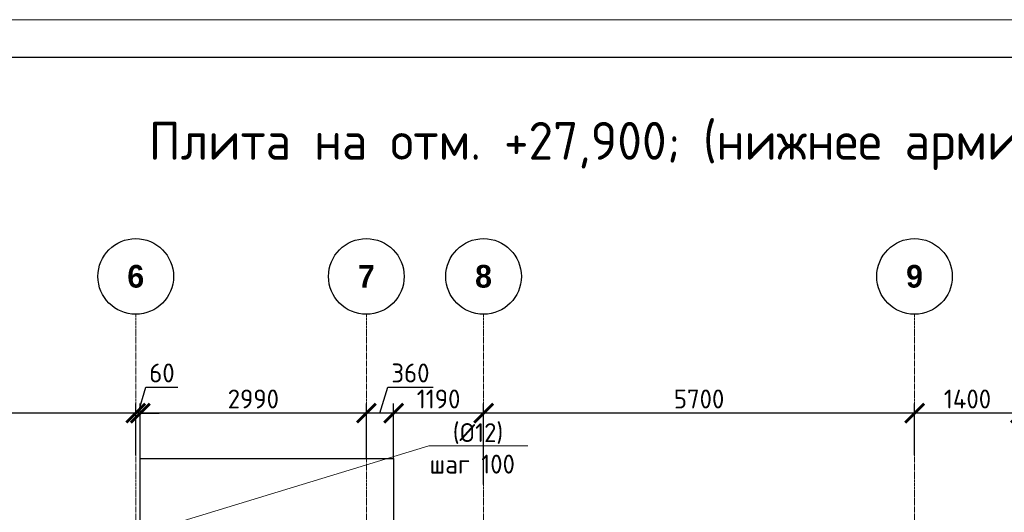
# Model space of a CAD drawing. Header units: millimetres. Extents: x 369815 to 1481759, y -423071 to -27917.
# Tile 244 of 256: x 1063171 to 1076193, y -70903 to -64388. Entities that reach past the tile are written whole.
import ezdxf
from ezdxf import colors
from ezdxf.entities.mleader import LeaderData, LeaderLine
from ezdxf.math import Vec2, Vec3

# ---------------------------------------------------------------- set-up
doc = ezdxf.new("R2010")
doc.units = ezdxf.units.MM
doc.linetypes.add('______5', pattern=[1100, 800, -100, 100, -100])
doc.linetypes.add('осевая', pattern=[50.8, 31.75, -6.35, 6.35, -6.35])
for name, color, linetype, lineweight in [('Оси', 40, '______5', 18), ('Перекрытие ж_бетон', 1, 'Continuous', 30), ('подоснова', 151, 'Continuous', 5), ('РАЗМЕРЫ', 1, 'Continuous', 9), ('ТОНКИЕ', 7, 'Continuous', 9), ('Узлы', 7, 'Continuous', 0)]:
    doc.layers.add(name, color=color, linetype=linetype, lineweight=lineweight)
doc.layers.add('ТОЛСТЫЕ_ОСНОВНЫЕ', color=6, linetype='Continuous')
doc.styles.add('Century Gothic', font='GOTHIC.TTF')
doc.styles.add('GOST-2.304_Type-B', font='GOST_Common.ttf')
doc.dimstyles.new('СПДС', dxfattribs={"dimscale": 100, "dimtxt": 2.5, "dimasz": 2.5, "dimexe": 1.25, "dimexo": 0, "dimtad": 1, "dimdec": 0, "dimtxsty": 'GOST-2.304_Type-B', "dimblk": 'ARCHTICK', "dimcen": 2.5, "dimdle": 2, "dimadec": 0, "dimazin": 2, "dimtfac": 0.75, "dimtdec": 0, "dimtmove": 1, "dimatfit": 3, "dimfxl": 1, "dimtolj": 1, "dimarcsym": 1})

# ---------------------------------------------------------------- blocks, each defined once
blk = doc.blocks.new('*U2034')
at = {"layer": 'ТОЛСТЫЕ_ОСНОВНЫЕ', "color": 6}
blk.add_lwpolyline([(20, 5), (886, 5), (886, 415), (20, 415)], close=True, dxfattribs=at)
at = {"layer": 'ТОНКИЕ'}
blk.add_lwpolyline([(0, 0), (891, 0), (891, 420), (0, 420)], close=True, dxfattribs=at)
blk = doc.blocks.new('NSY101')
at = {"color": 0, "linetype": 'ByBlock', "lineweight": -2}
blk.add_circle((0, 0), 50, dxfattribs=at)
blk = doc.blocks.new('СЛОЖНЫЙ_ОБЪЕКТ_2')
at = {"layer": 'Оси', "color": 16, "linetype": 'Continuous', "lineweight": 25, "transparency": 33554687, "xscale": 9.999999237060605, "yscale": 9.999999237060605, "zscale": 9.999999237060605}
blk.add_blockref('NSY101', (21513, -989), dxfattribs=at)
at = {"layer": 'Оси', "color": 16, "linetype": 'Continuous', "lineweight": 25, "transparency": 33554687, "insert": (21513, -989), "char_height": 300, "width": 385, "attachment_point": 5, "style": 'Century Gothic'}
blk.add_mtext('\\A1;{\\fCentury Gothic|i0|b1;\\H300.000000;\\W1.000000;\\C16;6}\\P', dxfattribs=at)
blk = doc.blocks.new('СЛОЖНЫЙ_ОБЪЕКТ_3')
at = {"layer": 'Оси', "color": 16, "linetype": 'Continuous', "lineweight": 25, "transparency": 33554687, "xscale": 9.999999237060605, "yscale": 9.999999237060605, "zscale": 9.999999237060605}
blk.add_blockref('NSY101', (24563, -989), dxfattribs=at)
at = {"layer": 'Оси', "color": 16, "linetype": 'Continuous', "lineweight": 25, "transparency": 33554687, "insert": (24563, -989), "char_height": 300, "width": 385, "attachment_point": 5, "style": 'Century Gothic'}
blk.add_mtext('\\A1;{\\fCentury Gothic|i0|b1;\\H300.000000;\\W1.000000;\\C16;7}\\P', dxfattribs=at)
blk = doc.blocks.new('СЛОЖНЫЙ_ОБЪЕКТ_4')
at = {"layer": 'Оси', "color": 16, "linetype": 'Continuous', "lineweight": 25, "transparency": 33554687, "xscale": 9.999999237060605, "yscale": 9.999999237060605, "zscale": 9.999999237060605}
blk.add_blockref('NSY101', (26113, -989), dxfattribs=at)
at = {"layer": 'Оси', "color": 16, "linetype": 'Continuous', "lineweight": 25, "transparency": 33554687, "insert": (26113, -989), "char_height": 300, "width": 385, "attachment_point": 5, "style": 'Century Gothic'}
blk.add_mtext('\\A1;{\\fCentury Gothic|i0|b1;\\H300.000000;\\W1.000000;\\C16;8}\\P', dxfattribs=at)
blk = doc.blocks.new('СЛОЖНЫЙ_ОБЪЕКТ_16')
at = {"layer": 'Оси', "color": 16, "linetype": 'Continuous', "lineweight": 25, "transparency": 33554687, "xscale": 9.999999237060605, "yscale": 9.999999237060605, "zscale": 9.999999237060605}
blk.add_blockref('NSY101', (31813, -989), dxfattribs=at)
at = {"layer": 'Оси', "color": 16, "linetype": 'Continuous', "lineweight": 25, "transparency": 33554687, "insert": (31813, -989), "char_height": 300, "width": 385, "attachment_point": 5, "style": 'Century Gothic'}
blk.add_mtext('\\A1;{\\fCentury Gothic|i0|b1;\\H300.000000;\\W1.000000;\\C16;9}\\P', dxfattribs=at)
blk = doc.blocks.new('оси блок 2')
at = {"layer": 'Оси', "color": 16, "linetype": 'осевая', "lineweight": 0, "transparency": 33554687}
for p, q in [((-68904.7, -322543), (-68904.7, -347914.1)), ((-65854.7, -322543), (-65854.7, -347914.1)), ((-64304.7, -322543), (-64304.7, -347914.1)), ((-58604.7, -322543), (-58604.7, -347914.1))]:
    blk.add_line(p, q, dxfattribs=at)
at = {"layer": 'Оси', "color": 16, "linetype": 'Continuous', "lineweight": 25, "transparency": 33554687}
for name in ['СЛОЖНЫЙ_ОБЪЕКТ_2', 'СЛОЖНЫЙ_ОБЪЕКТ_3', 'СЛОЖНЫЙ_ОБЪЕКТ_4', 'СЛОЖНЫЙ_ОБЪЕКТ_16']:
    blk.add_blockref(name, (-90418.2, -321053.5), dxfattribs=at)
blk = doc.blocks.new('_ArchTick')
at = {"color": 0, "linetype": 'ByBlock', "const_width": 0.15}
blk.add_lwpolyline([(-0.5, -0.5), (0.5, 0.5)], dxfattribs=at)
blk = doc.blocks.new('*D2288')
at = {"layer": 'DEFPOINTS', "color": 0, "transparency": 16777216}
for p in [(1068116, -69591), (1068116, -70197), (1069306, -70535)]:
    blk.add_point(p, dxfattribs=at)
at = {"layer": 'РАЗМЕРЫ', "color": 0, "lineweight": -2, "transparency": 16777216}
for p, q in [((1068116, -70197), (1068116, -69466)), ((1069306, -70535), (1069306, -69466)), ((1069506, -69591), (1067916, -69591))]:
    blk.add_line(p, q, dxfattribs=at)
at = {"layer": 'РАЗМЕРЫ', "color": 0, "lineweight": -2, "transparency": 16777216, "xscale": 250, "yscale": 250, "zscale": 250, "rotation": 180}
blk.add_blockref('_ArchTick', (1068116, -69591), dxfattribs=at)
at = {"layer": 'РАЗМЕРЫ', "color": 0, "lineweight": -2, "transparency": 16777216, "xscale": 250, "yscale": 250, "zscale": 250}
blk.add_blockref('_ArchTick', (1069306, -69591), dxfattribs=at)
at = {"layer": 'РАЗМЕРЫ', "color": 0, "transparency": 16777216, "insert": (1068711, -69404), "char_height": 250, "attachment_point": 5, "style": 'GOST-2.304_Type-B'}
blk.add_mtext('\\A1;1190', dxfattribs=at)
blk = doc.blocks.new('*D2289')
at = {"layer": 'DEFPOINTS', "color": 0, "transparency": 16777216}
for p in [(1067756, -69591), (1067756, -70192), (1068116, -70197)]:
    blk.add_point(p, dxfattribs=at)
at = {"layer": 'РАЗМЕРЫ', "color": 0, "lineweight": -2, "transparency": 16777216}
for p, q in [((1067936, -69591), (1068039, -69248)), ((1068039, -69248), (1068639, -69248)), ((1067756, -70192), (1067756, -69466)), ((1068116, -70197), (1068116, -69466)), ((1068316, -69591), (1067556, -69591))]:
    blk.add_line(p, q, dxfattribs=at)
at = {"layer": 'РАЗМЕРЫ', "color": 0, "lineweight": -2, "transparency": 16777216, "xscale": 250, "yscale": 250, "zscale": 250, "rotation": 180}
blk.add_blockref('_ArchTick', (1067756, -69591), dxfattribs=at)
at = {"layer": 'РАЗМЕРЫ', "color": 0, "lineweight": -2, "transparency": 16777216, "xscale": 250, "yscale": 250, "zscale": 250}
blk.add_blockref('_ArchTick', (1068116, -69591), dxfattribs=at)
at = {"layer": 'РАЗМЕРЫ', "color": 0, "transparency": 16777216, "insert": (1068339, -69060), "char_height": 250, "attachment_point": 5, "style": 'GOST-2.304_Type-B'}
blk.add_mtext('\\A1;360', dxfattribs=at)
blk = doc.blocks.new('*D2290')
at = {"layer": 'DEFPOINTS', "color": 0, "transparency": 16777216}
for p in [(1064766, -69591), (1064766, -70192), (1067756, -70192)]:
    blk.add_point(p, dxfattribs=at)
at = {"layer": 'РАЗМЕРЫ', "color": 0, "lineweight": -2, "transparency": 16777216}
for p, q in [((1064766, -70192), (1064766, -69466)), ((1067756, -70192), (1067756, -69466)), ((1067956, -69591), (1064566, -69591))]:
    blk.add_line(p, q, dxfattribs=at)
at = {"layer": 'РАЗМЕРЫ', "color": 0, "lineweight": -2, "transparency": 16777216, "xscale": 250, "yscale": 250, "zscale": 250, "rotation": 180}
blk.add_blockref('_ArchTick', (1064766, -69591), dxfattribs=at)
at = {"layer": 'РАЗМЕРЫ', "color": 0, "lineweight": -2, "transparency": 16777216, "xscale": 250, "yscale": 250, "zscale": 250}
blk.add_blockref('_ArchTick', (1067756, -69591), dxfattribs=at)
at = {"layer": 'РАЗМЕРЫ', "color": 0, "transparency": 16777216, "insert": (1066261, -69404), "char_height": 250, "attachment_point": 5, "style": 'GOST-2.304_Type-B'}
blk.add_mtext('\\A1;2990', dxfattribs=at)
blk = doc.blocks.new('*D2291')
at = {"layer": 'DEFPOINTS', "color": 0, "transparency": 16777216}
for p in [(1064706, -69591), (1064706, -70145), (1064766, -70192)]:
    blk.add_point(p, dxfattribs=at)
at = {"layer": 'РАЗМЕРЫ', "color": 0, "lineweight": -2, "transparency": 16777216}
for p, q in [((1064736, -69591), (1064839, -69248)), ((1064839, -69248), (1065264, -69248)), ((1064706, -70145), (1064706, -69466)), ((1064766, -70192), (1064766, -69466)), ((1064706, -69591), (1064456, -69591)), ((1064766, -69591), (1064706, -69591)), ((1064766, -69591), (1064706, -69591)), ((1064766, -69591), (1065016, -69591))]:
    blk.add_line(p, q, dxfattribs=at)
at = {"layer": 'РАЗМЕРЫ', "color": 0, "lineweight": -2, "transparency": 16777216, "xscale": 250, "yscale": 250, "zscale": 250}
blk.add_blockref('_ArchTick', (1064706, -69591), dxfattribs=at)
at = {"layer": 'РАЗМЕРЫ', "color": 0, "lineweight": -2, "transparency": 16777216, "xscale": 250, "yscale": 250, "zscale": 250, "rotation": 180}
blk.add_blockref('_ArchTick', (1064766, -69591), dxfattribs=at)
at = {"layer": 'РАЗМЕРЫ', "color": 0, "transparency": 16777216, "insert": (1065052, -69060), "char_height": 250, "attachment_point": 5, "style": 'GOST-2.304_Type-B'}
blk.add_mtext('\\A1;60', dxfattribs=at)
blk = doc.blocks.new('*D2222')
at = {"layer": 'DEFPOINTS', "color": 0, "transparency": 16777216}
for p in [(1047906, -69591), (1047906, -69969), (1064706, -70145)]:
    blk.add_point(p, dxfattribs=at)
at = {"layer": 'РАЗМЕРЫ', "color": 0, "lineweight": -2, "transparency": 16777216}
for p, q in [((1047906, -69969), (1047906, -69466)), ((1064706, -70145), (1064706, -69466)), ((1064906, -69591), (1047706, -69591))]:
    blk.add_line(p, q, dxfattribs=at)
at = {"layer": 'РАЗМЕРЫ', "color": 0, "lineweight": -2, "transparency": 16777216, "xscale": 250, "yscale": 250, "zscale": 250, "rotation": 180}
blk.add_blockref('_ArchTick', (1047906, -69591), dxfattribs=at)
at = {"layer": 'РАЗМЕРЫ', "color": 0, "lineweight": -2, "transparency": 16777216, "xscale": 250, "yscale": 250, "zscale": 250}
blk.add_blockref('_ArchTick', (1064706, -69591), dxfattribs=at)
at = {"layer": 'РАЗМЕРЫ', "color": 0, "transparency": 16777216, "insert": (1056306, -69404), "char_height": 250, "attachment_point": 5, "style": 'GOST-2.304_Type-B'}
blk.add_mtext('\\A1;16800', dxfattribs=at)
blk = doc.blocks.new('*D2299')
at = {"layer": 'DEFPOINTS', "color": 0, "transparency": 16777216}
for p in [(1075006, -69591), (1075006, -70145), (1076406, -70192)]:
    blk.add_point(p, dxfattribs=at)
at = {"layer": 'РАЗМЕРЫ', "color": 0, "lineweight": -2, "transparency": 16777216}
for p, q in [((1075006, -70145), (1075006, -69466)), ((1076406, -70192), (1076406, -69466)), ((1076606, -69591), (1074806, -69591))]:
    blk.add_line(p, q, dxfattribs=at)
at = {"layer": 'РАЗМЕРЫ', "color": 0, "lineweight": -2, "transparency": 16777216, "xscale": 250, "yscale": 250, "zscale": 250, "rotation": 180}
blk.add_blockref('_ArchTick', (1075006, -69591), dxfattribs=at)
at = {"layer": 'РАЗМЕРЫ', "color": 0, "lineweight": -2, "transparency": 16777216, "xscale": 250, "yscale": 250, "zscale": 250}
blk.add_blockref('_ArchTick', (1076406, -69591), dxfattribs=at)
at = {"layer": 'РАЗМЕРЫ', "color": 0, "transparency": 16777216, "insert": (1075706, -69404), "char_height": 250, "attachment_point": 5, "style": 'GOST-2.304_Type-B'}
blk.add_mtext('\\A1;1400', dxfattribs=at)
blk = doc.blocks.new('*D2256')
at = {"layer": 'DEFPOINTS', "color": 0, "transparency": 16777216}
for p in [(1069306, -69591), (1069306, -70001), (1075006, -70145)]:
    blk.add_point(p, dxfattribs=at)
at = {"layer": 'РАЗМЕРЫ', "color": 0, "lineweight": -2, "transparency": 16777216}
for p, q in [((1069306, -70001), (1069306, -69466)), ((1075006, -70145), (1075006, -69466)), ((1075206, -69591), (1069106, -69591))]:
    blk.add_line(p, q, dxfattribs=at)
at = {"layer": 'РАЗМЕРЫ', "color": 0, "lineweight": -2, "transparency": 16777216, "xscale": 250, "yscale": 250, "zscale": 250, "rotation": 180}
blk.add_blockref('_ArchTick', (1069306, -69591), dxfattribs=at)
at = {"layer": 'РАЗМЕРЫ', "color": 0, "lineweight": -2, "transparency": 16777216, "xscale": 250, "yscale": 250, "zscale": 250}
blk.add_blockref('_ArchTick', (1075006, -69591), dxfattribs=at)
at = {"layer": 'РАЗМЕРЫ', "color": 0, "transparency": 16777216, "insert": (1072156, -69404), "char_height": 250, "attachment_point": 5, "style": 'GOST-2.304_Type-B'}
blk.add_mtext('\\A1;5700', dxfattribs=at)
blk = doc.blocks.new('_None')

msp = doc.modelspace()

# ---------------------------------------------------------------- linework, layer by layer
at = {"layer": 'Перекрытие ж_бетон'}
for p, q in [((1064765.9, -70192.2, -360), (1068115.9, -70192.2, -360)), ((1064765.9, -71792.2, -360), (1064765.9, -70192.2, -360)), ((1068115.9, -70192.2, -360), (1068115.9, -71792.2, -360))]:
    msp.add_line(p, q, dxfattribs=at)

# ---------------------------------------------------------------- block references
at = {"xscale": 100, "yscale": 100, "zscale": 100}
msp.add_blockref('*U2034', (1040078.9, -106388.2), dxfattribs=at)
at = {"layer": 'РАЗМЕРЫ'}
msp.add_blockref('оси блок 2', (1133610.6, 254259.1, -360), dxfattribs=at)

# ---------------------------------------------------------------- texts
at = {"layer": 'Узлы', "color": 80, "linetype": 'Continuous', "lineweight": 0, "style": 'GOST-2.304_Type-B'}
msp.add_text('Плита на отм. +27,900; (нижнее армирование)', height=500, dxfattribs=at).set_placement((1064877.4, -66240.3, -360))

# ---------------------------------------------------------------- dimensions: what is measured, and where the dimension line sits
at = {"layer": 'РАЗМЕРЫ'}
for base, p1, p2, picture, middle in [((1064705.9, -69591.5, -360), (1064765.9, -70192.2, -360), (1064705.9, -70144.7, -360), '*D2291', (1064901.5, -69060.2, -360)), ((1067755.9, -69591.5, -360), (1068115.9, -70197.5, -360), (1067755.9, -70192.2, -360), '*D2289', (1068101.5, -69060.2, -360)), ((1047905.9, -69591.5, -360), (1064705.9, -70144.7, -360), (1047905.9, -69968.6, -360), '*D2222', (1056305.9, -69404, -360)), ((1064765.9, -69591.5, -360), (1067755.9, -70192.2, -360), (1064765.9, -70192.2, -360), '*D2290', (1066260.9, -69404, -360)), ((1068115.9, -69591.5, -360), (1069305.9, -70535.5, -360), (1068115.9, -70197.5, -360), '*D2288', (1068710.9, -69404, -360)), ((1069305.9, -69591.5, -360), (1075005.9, -70144.7, -360), (1069305.9, -70001, -360), '*D2256', (1072155.9, -69404, -360)), ((1075005.9, -69591.5, -360), (1076405.9, -70192.2, -360), (1075005.9, -70144.7, -360), '*D2299', (1075705.9, -69404, -360))]:
    dim = msp.add_linear_dim(base=base, p1=p1, p2=p2, dimstyle='СПДС', override={"dimrnd": 5}, dxfattribs=at)
    dim.commit()
    dim.dimension.update_dxf_attribs({"geometry": picture, "text_midpoint": middle})

# ---------------------------------------------------------------- leaders
at = {"layer": 'подоснова', "color": 2, "ltscale": 0.3}
ml = msp.add_multileader_mtext('Standard', dxfattribs=at)
ml.set_content(' (%%C12)\\Pшаг 100', color=2, style='GOST-2.304_Type-B')
ml.set_leader_properties(color=256, linetype='ByLayer', lineweight=15)
ml.set_arrow_properties(name='NONE')
ml.build(insert=Vec2(0, 0))
ml.multileader.update_dxf_attribs({"text_left_attachment_type": 6, "text_right_attachment_type": 6, "dogleg_length": 0.1, "arrow_head_size": 18})
ctx = ml.context
ctx.base_point, ctx.char_height, ctx.arrow_head_size, ctx.landing_gap_size, ctx.plane_origin = Vec3(1068580.7, -70023.7, 360.1), 250, 18, 20, Vec3(1065078.4, -70437, 360.1)
ctx.left_attachment, ctx.right_attachment, ctx.text_align_type = 6, 6, 1
notes = []
notes.append((ctx, [(0, (1, 1, 0), (1068580.6, -70023.7, 360.1), (1, 0), 0.1, [(6, [(1068058, -71144.2, 360.1), (1067533, -71144.2, 360.1), (1066993.7, -71138.6, 360.1), (1066483.1, -71144.2, 360.1), (1065943.6, -71138.6, 360.1), (1065433, -71144.2, 360.1), (1064915.8, -71144.2, 360.1)], 0, [])])]))
ctx.mtext.insert, ctx.mtext.alignment, ctx.mtext.flow_direction = Vec3(1069156, -69723.7, 360.1), 2, 5
for ctx, leaders in notes:
    for number, flags, end, landing, length, lines in leaders:
        leader = LeaderData()
        leader.index, (leader.has_last_leader_line, leader.has_dogleg_vector, leader.attachment_direction) = number, flags
        leader.last_leader_point, leader.dogleg_vector, leader.dogleg_length = Vec3(end), Vec3(landing), length
        for number, points, colour, breaks in lines:
            line = LeaderLine()
            line.index, line.vertices, line.color, line.breaks = number, Vec3.list(points), colors.encode_raw_color(colour), breaks
            leader.lines.append(line)
        ctx.leaders.append(leader)

doc.saveas('drawing.dxf')
